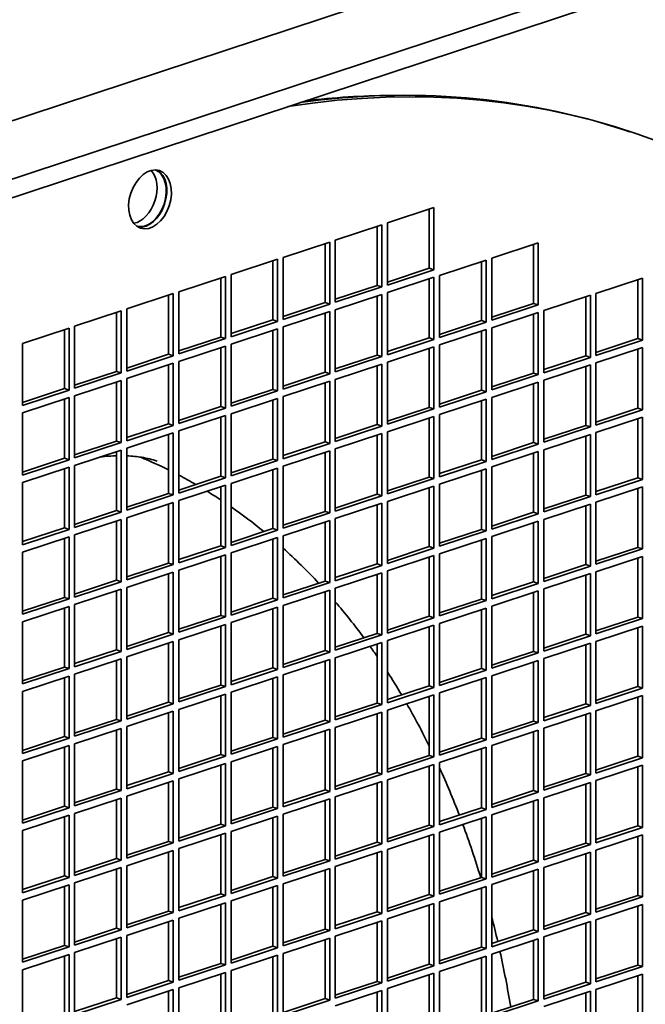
# Model space of a CAD drawing. Header units: millimetres. Extents: x 132 to 3320, y 40 to 2336.
# Tile 20 of 38: x 3038 to 3099, y 902 to 997. Entities that reach past the tile are written whole.
import ezdxf

# ---------------------------------------------------------------- set-up
doc = ezdxf.new("R2010")
doc.units = ezdxf.units.MM
doc.header["$LTSCALE"] = 8
doc.layers.add('Krawędzie widoczne(ISO)', color=7, linetype='Continuous', lineweight=35, true_color=0x262659)

msp = doc.modelspace()

# ---------------------------------------------------------------- linework, layer by layer
at = {"layer": 'Krawędzie widoczne(ISO)'}
for p, q in [((3220.946, 1048.28), (2938.329, 955.037)), ((3229.544, 1045.443), (2938.329, 949.363)), ((2950.548, 951.582), (3167.771, 1023.25)), ((3096.73, 986.711), (3097.183, 986.562)), ((3073.641, 977.689), (3078.167, 979.182)), ((3077.714, 973.395), (3077.714, 979.033)), ((3078.167, 979.182), (3078.167, 973.14)), ((3068.573, 976.017), (3073.098, 977.51)), ((3072.646, 973.612), (3072.646, 977.36)), ((3073.098, 977.51), (3073.098, 971.468)), ((3073.641, 971.647), (3073.641, 977.689)), ((3063.504, 974.344), (3068.03, 975.837)), ((3067.577, 973.427), (3067.577, 975.688)), ((3068.03, 975.837), (3068.03, 969.796)), ((3068.573, 969.975), (3068.573, 976.017)), ((3083.778, 974.267), (3088.304, 975.76)), ((3087.851, 971.665), (3087.851, 975.61)), ((3088.304, 975.76), (3088.304, 969.718)), ((3058.436, 972.672), (3062.961, 974.165)), ((3062.509, 972.853), (3062.509, 974.016)), ((3062.961, 974.165), (3062.961, 968.123)), ((3063.504, 968.303), (3063.504, 974.344)), ((3072.646, 971.617), (3072.646, 973.612)), ((3078.71, 972.594), (3083.235, 974.087)), ((3082.783, 972.754), (3082.783, 973.938)), ((3083.235, 974.087), (3083.235, 968.046)), ((3083.778, 968.225), (3083.778, 974.267)), ((3058.436, 966.63), (3058.436, 972.672)), ((3062.509, 968.273), (3062.509, 972.853)), ((3067.577, 969.945), (3067.577, 973.427)), ((3073.641, 971.946), (3077.714, 973.29)), ((3078.167, 973.14), (3073.641, 971.647)), ((3077.714, 973.29), (3077.714, 973.395)), ((3077.714, 973.29), (3078.167, 973.14)), ((3078.71, 966.553), (3078.71, 972.594)), ((3082.783, 968.195), (3082.783, 972.754)), ((3053.367, 971), (3057.893, 972.493)), ((3057.44, 971.902), (3057.44, 972.344)), ((3057.44, 966.601), (3057.44, 971.902)), ((3057.893, 972.493), (3057.893, 966.451)), ((3068.573, 970.273), (3072.646, 971.617)), ((3072.646, 971.617), (3073.098, 971.468)), ((3073.641, 970.922), (3078.167, 972.415)), ((3077.714, 966.523), (3077.714, 972.266)), ((3078.167, 972.415), (3078.167, 966.374)), ((3087.851, 969.867), (3087.851, 971.665)), ((3093.916, 970.844), (3098.441, 972.338)), ((3097.989, 967.998), (3097.989, 972.188)), ((3098.441, 972.338), (3098.441, 966.296)), ((3048.299, 969.327), (3052.824, 970.821)), ((3052.372, 970.578), (3052.372, 970.671)), ((3052.824, 970.821), (3052.824, 964.779)), ((3053.367, 964.958), (3053.367, 971)), ((3073.098, 971.468), (3068.573, 969.975)), ((3068.573, 969.25), (3073.098, 970.743)), ((3073.098, 970.743), (3073.098, 964.701)), ((3073.641, 964.88), (3073.641, 970.922)), ((3088.847, 969.172), (3093.373, 970.665)), ((3093.373, 970.665), (3093.373, 964.624)), ((3093.916, 964.803), (3093.916, 970.844)), ((3052.372, 964.928), (3052.372, 970.578)), ((3063.504, 968.601), (3067.577, 969.945)), ((3068.03, 969.796), (3063.504, 968.303)), ((3067.577, 969.945), (3068.03, 969.796)), ((3072.646, 964.851), (3072.646, 970.594)), ((3083.778, 968.524), (3087.851, 969.867)), ((3088.304, 969.718), (3083.778, 968.225)), ((3087.851, 969.867), (3088.304, 969.718)), ((3092.92, 970.094), (3092.92, 970.516)), ((3092.92, 964.773), (3092.92, 970.094)), ((3043.23, 967.655), (3047.756, 969.148)), ((3047.303, 968.886), (3047.303, 968.999)), ((3047.303, 963.256), (3047.303, 968.886)), ((3047.756, 969.148), (3047.756, 963.107)), ((3048.299, 963.286), (3048.299, 969.327)), ((3063.504, 967.578), (3068.03, 969.071)), ((3067.577, 963.178), (3067.577, 968.921)), ((3068.03, 969.071), (3068.03, 963.029)), ((3068.573, 963.208), (3068.573, 969.25)), ((3083.778, 967.5), (3088.304, 968.993)), ((3087.851, 963.101), (3087.851, 968.844)), ((3088.304, 968.993), (3088.304, 962.951)), ((3088.847, 963.131), (3088.847, 969.172)), ((3058.436, 966.929), (3062.509, 968.273)), ((3062.961, 968.123), (3058.436, 966.63)), ((3062.509, 968.273), (3062.961, 968.123)), ((3078.71, 966.851), (3082.783, 968.195)), ((3083.235, 968.046), (3078.71, 966.553)), ((3082.783, 968.195), (3083.235, 968.046)), ((3097.989, 966.445), (3097.989, 967.998)), ((3038.162, 965.983), (3042.687, 967.476)), ((3042.235, 966.826), (3042.235, 967.327)), ((3042.235, 961.584), (3042.235, 966.826)), ((3042.687, 967.476), (3042.687, 961.434)), ((3043.23, 961.614), (3043.23, 967.655)), ((3058.436, 965.905), (3062.961, 967.398)), ((3062.509, 961.506), (3062.509, 967.249)), ((3062.961, 967.398), (3062.961, 961.357)), ((3063.504, 961.536), (3063.504, 967.578)), ((3078.71, 965.828), (3083.235, 967.321)), ((3082.783, 961.428), (3082.783, 967.172)), ((3083.235, 967.321), (3083.235, 961.279)), ((3083.778, 961.458), (3083.778, 967.5)), ((3038.162, 959.941), (3038.162, 965.983)), ((3053.367, 965.257), (3057.44, 966.601)), ((3057.893, 966.451), (3053.367, 964.958)), ((3057.44, 966.601), (3057.893, 966.451)), ((3058.436, 959.864), (3058.436, 965.905)), ((3073.641, 965.179), (3077.714, 966.523)), ((3078.167, 966.374), (3073.641, 964.88)), ((3077.714, 966.523), (3078.167, 966.374)), ((3093.916, 965.101), (3097.989, 966.445)), ((3098.441, 966.296), (3093.916, 964.803)), ((3097.989, 966.445), (3098.441, 966.296)), ((3048.299, 963.584), (3052.372, 964.928)), ((3052.372, 964.928), (3052.824, 964.779)), ((3053.367, 964.233), (3057.893, 965.726)), ((3057.44, 959.834), (3057.44, 965.577)), ((3057.893, 965.726), (3057.893, 959.685)), ((3073.641, 964.155), (3078.167, 965.649)), ((3077.714, 959.756), (3077.714, 965.499)), ((3078.167, 965.649), (3078.167, 959.607)), ((3078.71, 959.786), (3078.71, 965.828)), ((3093.916, 964.078), (3098.441, 965.571)), ((3097.989, 959.679), (3097.989, 965.422)), ((3098.441, 965.571), (3098.441, 959.529)), ((3052.824, 964.779), (3048.299, 963.286)), ((3048.299, 962.561), (3052.824, 964.054)), ((3052.824, 964.054), (3052.824, 958.012)), ((3053.367, 958.191), (3053.367, 964.233)), ((3068.573, 963.507), (3072.646, 964.851)), ((3073.098, 964.701), (3068.573, 963.208)), ((3068.573, 962.483), (3073.098, 963.976)), ((3072.646, 964.851), (3073.098, 964.701)), ((3073.098, 963.976), (3073.098, 957.935)), ((3073.641, 958.114), (3073.641, 964.155)), ((3088.847, 963.429), (3092.92, 964.773)), ((3093.373, 964.624), (3088.847, 963.131)), ((3092.92, 964.773), (3093.373, 964.624)), ((3093.916, 958.036), (3093.916, 964.078)), ((3043.23, 961.912), (3047.303, 963.256)), ((3047.756, 963.107), (3043.23, 961.614)), ((3047.303, 963.256), (3047.756, 963.107)), ((3052.372, 958.162), (3052.372, 963.905)), ((3063.504, 961.835), (3067.577, 963.178)), ((3068.03, 963.029), (3063.504, 961.536)), ((3067.577, 963.178), (3068.03, 963.029)), ((3072.646, 958.084), (3072.646, 963.827)), ((3083.778, 961.757), (3087.851, 963.101)), ((3087.851, 963.101), (3088.304, 962.951)), ((3088.847, 962.406), (3093.373, 963.899)), ((3092.92, 958.006), (3092.92, 963.749)), ((3093.373, 963.899), (3093.373, 957.857)), ((3043.23, 960.889), (3047.756, 962.382)), ((3047.303, 956.489), (3047.303, 962.232)), ((3047.756, 962.382), (3047.756, 956.34)), ((3048.299, 956.519), (3048.299, 962.561)), ((3063.504, 960.811), (3068.03, 962.304)), ((3067.577, 956.412), (3067.577, 962.155)), ((3068.03, 962.304), (3068.03, 956.262)), ((3068.573, 956.442), (3068.573, 962.483)), ((3088.304, 962.951), (3083.778, 961.458)), ((3083.778, 960.733), (3088.304, 962.226)), ((3087.851, 956.334), (3087.851, 962.077)), ((3088.304, 962.226), (3088.304, 956.185)), ((3088.847, 956.364), (3088.847, 962.406)), ((3038.162, 960.24), (3042.235, 961.584)), ((3042.687, 961.434), (3038.162, 959.941)), ((3042.235, 961.584), (3042.687, 961.434)), ((3058.436, 960.162), (3062.509, 961.506)), ((3062.961, 961.357), (3058.436, 959.864)), ((3062.509, 961.506), (3062.961, 961.357)), ((3078.71, 960.085), (3082.783, 961.428)), ((3083.235, 961.279), (3078.71, 959.786)), ((3082.783, 961.428), (3083.235, 961.279)), ((3038.162, 959.216), (3042.687, 960.709)), ((3042.235, 954.817), (3042.235, 960.56)), ((3042.687, 960.709), (3042.687, 954.668)), ((3043.23, 954.847), (3043.23, 960.889)), ((3058.436, 959.139), (3062.961, 960.632)), ((3062.509, 954.739), (3062.509, 960.483)), ((3062.961, 960.632), (3062.961, 954.59)), ((3063.504, 954.769), (3063.504, 960.811)), ((3078.71, 959.061), (3083.235, 960.554)), ((3082.783, 954.662), (3082.783, 960.405)), ((3083.235, 960.554), (3083.235, 954.513)), ((3083.778, 954.692), (3083.778, 960.733)), ((3038.162, 953.175), (3038.162, 959.216)), ((3053.367, 958.49), (3057.44, 959.834)), ((3057.893, 959.685), (3053.367, 958.191)), ((3057.44, 959.834), (3057.893, 959.685)), ((3073.641, 958.412), (3077.714, 959.756)), ((3078.167, 959.607), (3073.641, 958.114)), ((3077.714, 959.756), (3078.167, 959.607)), ((3093.916, 958.335), (3097.989, 959.679)), ((3098.441, 959.529), (3093.916, 958.036)), ((3097.989, 959.679), (3098.441, 959.529)), ((3053.367, 957.466), (3057.893, 958.96)), ((3057.44, 953.067), (3057.44, 958.81)), ((3057.893, 958.96), (3057.893, 952.918)), ((3058.436, 953.097), (3058.436, 959.139)), ((3073.641, 957.389), (3078.167, 958.882)), ((3077.714, 952.99), (3077.714, 958.733)), ((3078.167, 958.882), (3078.167, 952.84)), ((3078.71, 953.019), (3078.71, 959.061)), ((3093.916, 957.311), (3098.441, 958.804)), ((3097.989, 952.912), (3097.989, 958.655)), ((3098.441, 958.804), (3098.441, 952.763)), ((3048.299, 956.818), (3052.372, 958.162)), ((3052.824, 958.012), (3048.299, 956.519)), ((3048.299, 955.794), (3052.824, 957.287)), ((3052.372, 958.162), (3052.824, 958.012)), ((3052.824, 957.287), (3052.824, 951.246)), ((3053.367, 951.425), (3053.367, 957.466)), ((3068.573, 956.74), (3072.646, 958.084)), ((3073.098, 957.935), (3068.573, 956.442)), ((3072.646, 958.084), (3073.098, 957.935)), ((3073.641, 951.347), (3073.641, 957.389)), ((3088.847, 956.663), (3092.92, 958.006)), ((3093.373, 957.857), (3088.847, 956.364)), ((3092.92, 958.006), (3093.373, 957.857)), ((3093.916, 951.27), (3093.916, 957.311)), ((3043.23, 955.146), (3047.303, 956.489)), ((3047.756, 956.34), (3043.23, 954.847)), ((3047.303, 956.489), (3047.756, 956.34)), ((3052.372, 951.395), (3052.372, 957.138)), ((3063.504, 955.068), (3067.577, 956.412)), ((3067.577, 956.412), (3068.03, 956.262)), ((3068.573, 955.717), (3073.098, 957.21)), ((3072.646, 951.317), (3072.646, 957.06)), ((3073.098, 957.21), (3073.098, 951.168)), ((3083.778, 954.99), (3087.851, 956.334)), ((3087.851, 956.334), (3088.304, 956.185)), ((3088.847, 955.639), (3093.373, 957.132)), ((3092.92, 951.24), (3092.92, 956.983)), ((3093.373, 957.132), (3093.373, 951.09)), ((3043.23, 954.122), (3047.756, 955.615)), ((3047.303, 949.723), (3047.303, 955.466)), ((3047.756, 955.615), (3047.756, 949.573)), ((3048.299, 949.753), (3048.299, 955.794)), ((3068.03, 956.262), (3063.504, 954.769)), ((3063.504, 954.044), (3068.03, 955.537)), ((3067.577, 949.645), (3067.577, 955.388)), ((3068.03, 955.537), (3068.03, 949.496)), ((3068.573, 949.675), (3068.573, 955.717)), ((3088.304, 956.185), (3083.778, 954.692)), ((3083.778, 953.967), (3088.304, 955.46)), ((3088.304, 955.46), (3088.304, 949.418)), ((3088.847, 949.597), (3088.847, 955.639)), ((3038.162, 953.473), (3042.235, 954.817)), ((3042.687, 954.668), (3038.162, 953.175)), ((3042.235, 954.817), (3042.687, 954.668)), ((3058.436, 953.396), (3062.509, 954.739)), ((3062.961, 954.59), (3058.436, 953.097)), ((3062.509, 954.739), (3062.961, 954.59)), ((3078.71, 953.318), (3082.783, 954.662)), ((3083.235, 954.513), (3078.71, 953.019)), ((3082.783, 954.662), (3083.235, 954.513)), ((3087.851, 949.567), (3087.851, 955.31)), ((3038.162, 952.45), (3042.687, 953.943)), ((3042.235, 948.05), (3042.235, 953.793)), ((3042.687, 953.943), (3042.687, 947.901)), ((3043.23, 948.08), (3043.23, 954.122)), ((3058.436, 952.372), (3062.961, 953.865)), ((3062.509, 947.973), (3062.509, 953.716)), ((3062.961, 953.865), (3062.961, 947.824)), ((3063.504, 948.003), (3063.504, 954.044)), ((3078.71, 952.294), (3083.235, 953.788)), ((3082.783, 947.895), (3082.783, 953.638)), ((3083.235, 953.788), (3083.235, 947.746)), ((3083.778, 947.925), (3083.778, 953.967)), ((3053.367, 951.723), (3057.44, 953.067)), ((3057.893, 952.918), (3053.367, 951.425)), ((3057.44, 953.067), (3057.893, 952.918)), ((3073.641, 951.646), (3077.714, 952.99)), ((3078.167, 952.84), (3073.641, 951.347)), ((3077.714, 952.99), (3078.167, 952.84)), ((3093.916, 951.568), (3097.989, 952.912)), ((3098.441, 952.763), (3093.916, 951.27)), ((3097.989, 952.912), (3098.441, 952.763)), ((3038.162, 946.408), (3038.162, 952.45)), ((3053.367, 950.7), (3057.893, 952.193)), ((3057.44, 946.301), (3057.44, 952.044)), ((3057.893, 952.193), (3057.893, 946.151)), ((3058.436, 946.33), (3058.436, 952.372)), ((3073.641, 950.622), (3078.167, 952.115)), ((3077.714, 946.223), (3077.714, 951.966)), ((3078.167, 952.115), (3078.167, 946.074)), ((3078.71, 946.253), (3078.71, 952.294)), ((3093.916, 950.545), (3098.441, 952.038)), ((3097.989, 946.145), (3097.989, 951.888)), ((3098.441, 952.038), (3098.441, 945.996)), ((3048.299, 950.051), (3052.372, 951.395)), ((3052.824, 951.246), (3048.299, 949.753)), ((3052.372, 951.395), (3052.824, 951.246)), ((3053.367, 944.658), (3053.367, 950.7)), ((3068.573, 949.974), (3072.646, 951.317)), ((3073.098, 951.168), (3068.573, 949.675)), ((3072.646, 951.317), (3073.098, 951.168)), ((3073.641, 944.581), (3073.641, 950.622)), ((3088.847, 949.896), (3092.92, 951.24)), ((3093.373, 951.09), (3088.847, 949.597)), ((3092.92, 951.24), (3093.373, 951.09)), ((3093.916, 944.503), (3093.916, 950.545)), ((3043.23, 948.379), (3047.303, 949.723)), ((3047.303, 949.723), (3047.756, 949.573)), ((3048.299, 949.028), (3052.824, 950.521)), ((3052.372, 944.628), (3052.372, 950.371)), ((3052.824, 950.521), (3052.824, 944.479)), ((3063.504, 948.301), (3067.577, 949.645)), ((3067.577, 949.645), (3068.03, 949.496)), ((3068.573, 948.95), (3073.098, 950.443)), ((3072.646, 944.551), (3072.646, 950.294)), ((3073.098, 950.443), (3073.098, 944.401)), ((3088.847, 948.872), (3093.373, 950.365)), ((3092.92, 944.473), (3092.92, 950.216)), ((3093.373, 950.365), (3093.373, 944.324)), ((3047.756, 949.573), (3043.23, 948.08)), ((3043.23, 947.355), (3047.756, 948.848)), ((3047.303, 942.956), (3047.303, 948.699)), ((3047.756, 948.848), (3047.756, 942.807)), ((3048.299, 942.986), (3048.299, 949.028)), ((3068.03, 949.496), (3063.504, 948.003)), ((3063.504, 947.278), (3068.03, 948.771)), ((3068.03, 948.771), (3068.03, 942.729)), ((3068.573, 942.908), (3068.573, 948.95)), ((3083.778, 948.224), (3087.851, 949.567)), ((3088.304, 949.418), (3083.778, 947.925)), ((3083.778, 947.2), (3088.304, 948.693)), ((3087.851, 949.567), (3088.304, 949.418)), ((3088.304, 948.693), (3088.304, 942.652)), ((3088.847, 942.831), (3088.847, 948.872)), ((3038.162, 946.707), (3042.235, 948.05)), ((3042.687, 947.901), (3038.162, 946.408)), ((3042.235, 948.05), (3042.687, 947.901)), ((3058.436, 946.629), (3062.509, 947.973)), ((3062.961, 947.824), (3058.436, 946.33)), ((3062.509, 947.973), (3062.961, 947.824)), ((3067.577, 942.878), (3067.577, 948.621)), ((3078.71, 946.551), (3082.783, 947.895)), ((3083.235, 947.746), (3078.71, 946.253)), ((3082.783, 947.895), (3083.235, 947.746)), ((3087.851, 942.801), (3087.851, 948.544)), ((3038.162, 945.683), (3042.687, 947.176)), ((3042.235, 941.284), (3042.235, 947.027)), ((3042.687, 947.176), (3042.687, 941.135)), ((3043.23, 941.314), (3043.23, 947.355)), ((3058.436, 945.605), (3062.961, 947.099)), ((3062.509, 941.206), (3062.509, 946.949)), ((3062.961, 947.099), (3062.961, 941.057)), ((3063.504, 941.236), (3063.504, 947.278)), ((3078.71, 945.528), (3083.235, 947.021)), ((3082.783, 941.129), (3082.783, 946.872)), ((3083.235, 947.021), (3083.235, 940.979)), ((3083.778, 941.158), (3083.778, 947.2)), ((3053.367, 944.957), (3057.44, 946.301)), ((3057.893, 946.151), (3053.367, 944.658)), ((3057.44, 946.301), (3057.893, 946.151)), ((3073.641, 944.879), (3077.714, 946.223)), ((3078.167, 946.074), (3073.641, 944.581)), ((3077.714, 946.223), (3078.167, 946.074)), ((3093.916, 944.802), (3097.989, 946.145)), ((3098.441, 945.996), (3093.916, 944.503)), ((3097.989, 946.145), (3098.441, 945.996)), ((3038.162, 939.641), (3038.162, 945.683)), ((3053.367, 943.933), (3057.893, 945.426)), ((3057.44, 939.534), (3057.44, 945.277)), ((3057.893, 945.426), (3057.893, 939.385)), ((3058.436, 939.564), (3058.436, 945.605)), ((3073.641, 943.856), (3078.167, 945.349)), ((3077.714, 939.456), (3077.714, 945.199)), ((3078.167, 945.349), (3078.167, 939.307)), ((3078.71, 939.486), (3078.71, 945.528)), ((3093.916, 943.778), (3098.441, 945.271)), ((3097.989, 939.379), (3097.989, 945.122)), ((3098.441, 945.271), (3098.441, 939.229)), ((3048.299, 943.285), (3052.372, 944.628)), ((3052.824, 944.479), (3048.299, 942.986)), ((3052.372, 944.628), (3052.824, 944.479)), ((3053.367, 937.892), (3053.367, 943.933)), ((3068.573, 943.207), (3072.646, 944.551)), ((3073.098, 944.401), (3068.573, 942.908)), ((3072.646, 944.551), (3073.098, 944.401)), ((3073.641, 937.814), (3073.641, 943.856)), ((3088.847, 943.129), (3092.92, 944.473)), ((3093.373, 944.324), (3088.847, 942.831)), ((3092.92, 944.473), (3093.373, 944.324)), ((3043.23, 941.612), (3047.303, 942.956)), ((3047.303, 942.956), (3047.756, 942.807)), ((3048.299, 942.261), (3052.824, 943.754)), ((3052.372, 937.862), (3052.372, 943.605)), ((3052.824, 943.754), (3052.824, 937.712)), ((3068.573, 942.183), (3073.098, 943.676)), ((3072.646, 937.784), (3072.646, 943.527)), ((3073.098, 943.676), (3073.098, 937.635)), ((3088.847, 942.106), (3093.373, 943.599)), ((3092.92, 937.706), (3092.92, 943.449)), ((3093.373, 943.599), (3093.373, 937.557)), ((3093.916, 937.736), (3093.916, 943.778)), ((3047.756, 942.807), (3043.23, 941.314)), ((3043.23, 940.589), (3047.756, 942.082)), ((3047.303, 936.189), (3047.303, 941.932)), ((3047.756, 942.082), (3047.756, 936.04)), ((3048.299, 936.219), (3048.299, 942.261)), ((3063.504, 941.535), (3067.577, 942.878)), ((3068.03, 942.729), (3063.504, 941.236)), ((3063.504, 940.511), (3068.03, 942.004)), ((3067.577, 942.878), (3068.03, 942.729)), ((3068.03, 942.004), (3068.03, 935.963)), ((3068.573, 936.142), (3068.573, 942.183)), ((3083.778, 941.457), (3087.851, 942.801)), ((3088.304, 942.652), (3083.778, 941.158)), ((3083.778, 940.433), (3088.304, 941.927)), ((3087.851, 942.801), (3088.304, 942.652)), ((3088.304, 941.927), (3088.304, 935.885)), ((3088.847, 936.064), (3088.847, 942.106)), ((3038.162, 939.94), (3042.235, 941.284)), ((3042.687, 941.135), (3038.162, 939.641)), ((3042.235, 941.284), (3042.687, 941.135)), ((3058.436, 939.862), (3062.509, 941.206)), ((3062.961, 941.057), (3058.436, 939.564)), ((3062.509, 941.206), (3062.961, 941.057)), ((3067.577, 936.112), (3067.577, 941.855)), ((3078.71, 939.785), (3082.783, 941.129)), ((3083.235, 940.979), (3078.71, 939.486)), ((3082.783, 941.129), (3083.235, 940.979)), ((3087.851, 936.034), (3087.851, 941.777)), ((3038.162, 938.916), (3042.687, 940.41)), ((3042.235, 934.517), (3042.235, 940.26)), ((3042.687, 940.41), (3042.687, 934.368)), ((3043.23, 934.547), (3043.23, 940.589)), ((3058.436, 938.839), (3062.961, 940.332)), ((3062.509, 934.44), (3062.509, 940.183)), ((3062.961, 940.332), (3062.961, 934.29)), ((3063.504, 934.469), (3063.504, 940.511)), ((3078.71, 938.761), (3083.235, 940.254)), ((3082.783, 934.362), (3082.783, 940.105)), ((3083.235, 940.254), (3083.235, 934.213)), ((3083.778, 934.392), (3083.778, 940.433)), ((3053.367, 938.19), (3057.44, 939.534)), ((3057.893, 939.385), (3053.367, 937.892)), ((3057.44, 939.534), (3057.893, 939.385)), ((3073.641, 938.113), (3077.714, 939.456)), ((3078.167, 939.307), (3073.641, 937.814)), ((3077.714, 939.456), (3078.167, 939.307)), ((3093.916, 938.035), (3097.989, 939.379)), ((3098.441, 939.229), (3093.916, 937.736)), ((3097.989, 939.379), (3098.441, 939.229)), ((3038.162, 932.875), (3038.162, 938.916)), ((3053.367, 937.167), (3057.893, 938.66)), ((3057.44, 932.767), (3057.44, 938.51)), ((3057.893, 938.66), (3057.893, 932.618)), ((3058.436, 932.797), (3058.436, 938.839)), ((3073.641, 937.089), (3078.167, 938.582)), ((3077.714, 932.69), (3077.714, 938.433)), ((3078.167, 938.582), (3078.167, 932.54)), ((3078.71, 932.72), (3078.71, 938.761)), ((3093.916, 937.011), (3098.441, 938.504)), ((3097.989, 932.612), (3097.989, 938.355)), ((3098.441, 938.504), (3098.441, 932.463)), ((3048.299, 936.518), (3052.372, 937.862)), ((3052.824, 937.712), (3048.299, 936.219)), ((3052.372, 937.862), (3052.824, 937.712)), ((3053.367, 931.125), (3053.367, 937.167)), ((3068.573, 936.44), (3072.646, 937.784)), ((3073.098, 937.635), (3068.573, 936.142)), ((3072.646, 937.784), (3073.098, 937.635)), ((3088.847, 936.363), (3092.92, 937.706)), ((3093.373, 937.557), (3088.847, 936.064)), ((3092.92, 937.706), (3093.373, 937.557)), ((3043.23, 934.846), (3047.303, 936.189)), ((3047.303, 936.189), (3047.756, 936.04)), ((3048.299, 935.494), (3052.824, 936.987)), ((3052.372, 931.095), (3052.372, 936.838)), ((3052.824, 936.987), (3052.824, 930.946)), ((3068.573, 935.417), (3073.098, 936.91)), ((3072.646, 931.017), (3072.646, 936.76)), ((3073.098, 936.91), (3073.098, 930.868)), ((3073.641, 931.047), (3073.641, 937.089)), ((3088.847, 935.339), (3093.373, 936.832)), ((3092.92, 930.94), (3092.92, 936.683)), ((3093.373, 936.832), (3093.373, 930.791)), ((3093.916, 930.97), (3093.916, 937.011)), ((3047.756, 936.04), (3043.23, 934.547)), ((3043.23, 933.822), (3047.756, 935.315)), ((3047.756, 935.315), (3047.756, 929.274)), ((3048.299, 929.453), (3048.299, 935.494)), ((3063.504, 934.768), (3067.577, 936.112)), ((3068.03, 935.963), (3063.504, 934.469)), ((3063.504, 933.744), (3068.03, 935.238)), ((3067.577, 936.112), (3068.03, 935.963)), ((3068.03, 935.238), (3068.03, 929.196)), ((3068.573, 929.375), (3068.573, 935.417)), ((3083.778, 934.69), (3087.851, 936.034)), ((3088.304, 935.885), (3083.778, 934.392)), ((3087.851, 936.034), (3088.304, 935.885)), ((3088.847, 929.297), (3088.847, 935.339)), ((3038.162, 933.173), (3042.235, 934.517)), ((3042.687, 934.368), (3038.162, 932.875)), ((3042.235, 934.517), (3042.687, 934.368)), ((3047.303, 929.423), (3047.303, 935.166)), ((3058.436, 933.096), (3062.509, 934.44)), ((3062.961, 934.29), (3058.436, 932.797)), ((3062.509, 934.44), (3062.961, 934.29)), ((3067.577, 929.345), (3067.577, 935.088)), ((3078.71, 933.018), (3082.783, 934.362)), ((3082.783, 934.362), (3083.235, 934.213)), ((3083.778, 933.667), (3088.304, 935.16)), ((3087.851, 929.268), (3087.851, 935.011)), ((3088.304, 935.16), (3088.304, 929.118)), ((3038.162, 932.15), (3042.687, 933.643)), ((3042.235, 927.751), (3042.235, 933.494)), ((3042.687, 933.643), (3042.687, 927.601)), ((3043.23, 927.78), (3043.23, 933.822)), ((3058.436, 932.072), (3062.961, 933.565)), ((3062.509, 927.673), (3062.509, 933.416)), ((3062.961, 933.565), (3062.961, 927.524)), ((3063.504, 927.703), (3063.504, 933.744)), ((3083.235, 934.213), (3078.71, 932.72)), ((3078.71, 931.995), (3083.235, 933.488)), ((3082.783, 927.595), (3082.783, 933.338)), ((3083.235, 933.488), (3083.235, 927.446)), ((3083.778, 927.625), (3083.778, 933.667)), ((3053.367, 931.424), (3057.44, 932.767)), ((3057.893, 932.618), (3053.367, 931.125)), ((3057.44, 932.767), (3057.893, 932.618)), ((3073.641, 931.346), (3077.714, 932.69)), ((3078.167, 932.54), (3073.641, 931.047)), ((3077.714, 932.69), (3078.167, 932.54)), ((3093.916, 931.268), (3097.989, 932.612)), ((3098.441, 932.463), (3093.916, 930.97)), ((3097.989, 932.612), (3098.441, 932.463)), ((3038.162, 926.108), (3038.162, 932.15)), ((3053.367, 930.4), (3057.893, 931.893)), ((3057.44, 926.001), (3057.44, 931.744)), ((3057.893, 931.893), (3057.893, 925.851)), ((3058.436, 926.031), (3058.436, 932.072)), ((3073.641, 930.322), (3078.167, 931.815)), ((3077.714, 925.923), (3077.714, 931.666)), ((3078.167, 931.815), (3078.167, 925.774)), ((3078.71, 925.953), (3078.71, 931.995)), ((3093.916, 930.245), (3098.441, 931.738)), ((3097.989, 925.845), (3097.989, 931.588)), ((3098.441, 931.738), (3098.441, 925.696)), ((3048.299, 929.751), (3052.372, 931.095)), ((3052.824, 930.946), (3048.299, 929.453)), ((3052.372, 931.095), (3052.824, 930.946)), ((3068.573, 929.674), (3072.646, 931.017)), ((3073.098, 930.868), (3068.573, 929.375)), ((3072.646, 931.017), (3073.098, 930.868)), ((3088.847, 929.596), (3092.92, 930.94)), ((3093.373, 930.791), (3088.847, 929.297)), ((3092.92, 930.94), (3093.373, 930.791)), ((3048.299, 928.728), (3052.824, 930.221)), ((3052.372, 924.328), (3052.372, 930.071)), ((3052.824, 930.221), (3052.824, 924.179)), ((3053.367, 924.358), (3053.367, 930.4)), ((3068.573, 928.65), (3073.098, 930.143)), ((3072.646, 924.251), (3072.646, 929.994)), ((3073.098, 930.143), (3073.098, 924.101)), ((3073.641, 924.281), (3073.641, 930.322)), ((3088.847, 928.572), (3093.373, 930.066)), ((3092.92, 924.173), (3092.92, 929.916)), ((3093.373, 930.066), (3093.373, 924.024)), ((3093.916, 924.203), (3093.916, 930.245)), ((3043.23, 928.079), (3047.303, 929.423)), ((3047.756, 929.274), (3043.23, 927.78)), ((3043.23, 927.055), (3047.756, 928.549)), ((3047.303, 929.423), (3047.756, 929.274)), ((3047.756, 928.549), (3047.756, 922.507)), ((3048.299, 922.686), (3048.299, 928.728)), ((3063.504, 928.001), (3067.577, 929.345)), ((3068.03, 929.196), (3063.504, 927.703)), ((3067.577, 929.345), (3068.03, 929.196)), ((3068.573, 922.608), (3068.573, 928.65)), ((3083.778, 927.924), (3087.851, 929.268)), ((3088.304, 929.118), (3083.778, 927.625)), ((3087.851, 929.268), (3088.304, 929.118)), ((3088.847, 922.531), (3088.847, 928.572)), ((3038.162, 926.407), (3042.235, 927.751)), ((3042.687, 927.601), (3038.162, 926.108)), ((3042.235, 927.751), (3042.687, 927.601)), ((3047.303, 922.656), (3047.303, 928.399)), ((3058.436, 926.329), (3062.509, 927.673)), ((3062.509, 927.673), (3062.961, 927.524)), ((3063.504, 926.978), (3068.03, 928.471)), ((3067.577, 922.579), (3067.577, 928.322)), ((3068.03, 928.471), (3068.03, 922.429)), ((3078.71, 926.252), (3082.783, 927.595)), ((3082.783, 927.595), (3083.235, 927.446)), ((3083.778, 926.9), (3088.304, 928.393)), ((3087.851, 922.501), (3087.851, 928.244)), ((3088.304, 928.393), (3088.304, 922.352)), ((3038.162, 925.383), (3042.687, 926.876)), ((3042.235, 920.984), (3042.235, 926.727)), ((3042.687, 926.876), (3042.687, 920.835)), ((3043.23, 921.014), (3043.23, 927.055)), ((3062.961, 927.524), (3058.436, 926.031)), ((3058.436, 925.306), (3062.961, 926.799)), ((3062.509, 920.906), (3062.509, 926.649)), ((3062.961, 926.799), (3062.961, 920.757)), ((3063.504, 920.936), (3063.504, 926.978)), ((3083.235, 927.446), (3078.71, 925.953)), ((3078.71, 925.228), (3083.235, 926.721)), ((3083.235, 926.721), (3083.235, 920.679)), ((3083.778, 920.859), (3083.778, 926.9)), ((3053.367, 924.657), (3057.44, 926.001)), ((3057.893, 925.851), (3053.367, 924.358)), ((3057.44, 926.001), (3057.893, 925.851)), ((3073.641, 924.579), (3077.714, 925.923)), ((3078.167, 925.774), (3073.641, 924.281)), ((3077.714, 925.923), (3078.167, 925.774)), ((3082.783, 920.829), (3082.783, 926.572)), ((3093.916, 924.502), (3097.989, 925.845)), ((3098.441, 925.696), (3093.916, 924.203)), ((3097.989, 925.845), (3098.441, 925.696)), ((3038.162, 919.342), (3038.162, 925.383)), ((3053.367, 923.633), (3057.893, 925.126)), ((3057.44, 919.234), (3057.44, 924.977)), ((3057.893, 925.126), (3057.893, 919.085)), ((3058.436, 919.264), (3058.436, 925.306)), ((3073.641, 923.556), (3078.167, 925.049)), ((3077.714, 919.156), (3077.714, 924.899)), ((3078.167, 925.049), (3078.167, 919.007)), ((3078.71, 919.186), (3078.71, 925.228)), ((3093.916, 923.478), (3098.441, 924.971)), ((3097.989, 919.079), (3097.989, 924.822)), ((3098.441, 924.971), (3098.441, 918.929)), ((3048.299, 922.985), (3052.372, 924.328)), ((3052.824, 924.179), (3048.299, 922.686)), ((3052.372, 924.328), (3052.824, 924.179)), ((3068.573, 922.907), (3072.646, 924.251)), ((3073.098, 924.101), (3068.573, 922.608)), ((3072.646, 924.251), (3073.098, 924.101)), ((3088.847, 922.829), (3092.92, 924.173)), ((3093.373, 924.024), (3088.847, 922.531)), ((3092.92, 924.173), (3093.373, 924.024)), ((3048.299, 921.961), (3052.824, 923.454)), ((3052.372, 917.562), (3052.372, 923.305)), ((3052.824, 923.454), (3052.824, 917.412)), ((3053.367, 917.592), (3053.367, 923.633)), ((3068.573, 921.883), (3073.098, 923.377)), ((3072.646, 917.484), (3072.646, 923.227)), ((3073.098, 923.377), (3073.098, 917.335)), ((3073.641, 917.514), (3073.641, 923.556)), ((3088.847, 921.806), (3093.373, 923.299)), ((3092.92, 917.407), (3092.92, 923.15)), ((3093.373, 923.299), (3093.373, 917.257)), ((3093.916, 917.436), (3093.916, 923.478)), ((3043.23, 921.312), (3047.303, 922.656)), ((3047.756, 922.507), (3043.23, 921.014)), ((3047.303, 922.656), (3047.756, 922.507)), ((3048.299, 915.919), (3048.299, 921.961)), ((3063.504, 921.235), (3067.577, 922.579)), ((3068.03, 922.429), (3063.504, 920.936)), ((3067.577, 922.579), (3068.03, 922.429)), ((3068.573, 915.842), (3068.573, 921.883)), ((3083.778, 921.157), (3087.851, 922.501)), ((3088.304, 922.352), (3083.778, 920.859)), ((3087.851, 922.501), (3088.304, 922.352)), ((3038.162, 919.64), (3042.235, 920.984)), ((3042.235, 920.984), (3042.687, 920.835)), ((3043.23, 920.289), (3047.756, 921.782)), ((3047.303, 915.89), (3047.303, 921.633)), ((3047.756, 921.782), (3047.756, 915.74)), ((3058.436, 919.563), (3062.509, 920.906)), ((3062.509, 920.906), (3062.961, 920.757)), ((3063.504, 920.211), (3068.03, 921.704)), ((3067.577, 915.812), (3067.577, 921.555)), ((3068.03, 921.704), (3068.03, 915.663)), ((3083.778, 920.134), (3088.304, 921.627)), ((3087.851, 915.734), (3087.851, 921.477)), ((3088.304, 921.627), (3088.304, 915.585)), ((3088.847, 915.764), (3088.847, 921.806)), ((3042.687, 920.835), (3038.162, 919.342)), ((3038.162, 918.617), (3042.687, 920.11)), ((3042.235, 914.217), (3042.235, 919.96)), ((3042.687, 920.11), (3042.687, 914.068)), ((3043.23, 914.247), (3043.23, 920.289)), ((3062.961, 920.757), (3058.436, 919.264)), ((3058.436, 918.539), (3062.961, 920.032)), ((3062.961, 920.032), (3062.961, 913.99)), ((3063.504, 914.17), (3063.504, 920.211)), ((3078.71, 919.485), (3082.783, 920.829)), ((3083.235, 920.679), (3078.71, 919.186)), ((3078.71, 918.461), (3083.235, 919.954)), ((3082.783, 920.829), (3083.235, 920.679)), ((3083.235, 919.954), (3083.235, 913.913)), ((3083.778, 914.092), (3083.778, 920.134)), ((3053.367, 917.89), (3057.44, 919.234)), ((3057.893, 919.085), (3053.367, 917.592)), ((3057.44, 919.234), (3057.893, 919.085)), ((3062.509, 914.14), (3062.509, 919.883)), ((3073.641, 917.813), (3077.714, 919.156)), ((3078.167, 919.007), (3073.641, 917.514)), ((3077.714, 919.156), (3078.167, 919.007)), ((3082.783, 914.062), (3082.783, 919.805)), ((3093.916, 917.735), (3097.989, 919.079)), ((3097.989, 919.079), (3098.441, 918.929)), ((3038.162, 912.575), (3038.162, 918.617)), ((3053.367, 916.867), (3057.893, 918.36)), ((3057.44, 912.467), (3057.44, 918.21)), ((3057.893, 918.36), (3057.893, 912.318)), ((3058.436, 912.497), (3058.436, 918.539)), ((3073.641, 916.789), (3078.167, 918.282)), ((3077.714, 912.39), (3077.714, 918.133)), ((3078.167, 918.282), (3078.167, 912.24)), ((3078.71, 912.42), (3078.71, 918.461)), ((3098.441, 918.929), (3093.916, 917.436)), ((3093.916, 916.711), (3098.441, 918.204)), ((3097.989, 912.312), (3097.989, 918.055)), ((3098.441, 918.204), (3098.441, 912.163)), ((3048.299, 916.218), (3052.372, 917.562)), ((3052.824, 917.412), (3048.299, 915.919)), ((3052.372, 917.562), (3052.824, 917.412)), ((3068.573, 916.14), (3072.646, 917.484)), ((3073.098, 917.335), (3068.573, 915.842)), ((3072.646, 917.484), (3073.098, 917.335)), ((3088.847, 916.063), (3092.92, 917.407)), ((3093.373, 917.257), (3088.847, 915.764)), ((3092.92, 917.407), (3093.373, 917.257)), ((3048.299, 915.194), (3052.824, 916.687)), ((3052.372, 910.795), (3052.372, 916.538)), ((3052.824, 916.687), (3052.824, 910.646)), ((3053.367, 910.825), (3053.367, 916.867)), ((3068.573, 915.117), (3073.098, 916.61)), ((3072.646, 910.718), (3072.646, 916.461)), ((3073.098, 916.61), (3073.098, 910.568)), ((3073.641, 910.747), (3073.641, 916.789)), ((3088.847, 915.039), (3093.373, 916.532)), ((3092.92, 910.64), (3092.92, 916.383)), ((3093.373, 916.532), (3093.373, 910.491)), ((3093.916, 910.67), (3093.916, 916.711)), ((3043.23, 914.546), (3047.303, 915.89)), ((3047.756, 915.74), (3043.23, 914.247)), ((3047.303, 915.89), (3047.756, 915.74)), ((3048.299, 909.153), (3048.299, 915.194)), ((3063.504, 914.468), (3067.577, 915.812)), ((3068.03, 915.663), (3063.504, 914.17)), ((3067.577, 915.812), (3068.03, 915.663)), ((3083.778, 914.391), (3087.851, 915.734)), ((3088.304, 915.585), (3083.778, 914.092)), ((3087.851, 915.734), (3088.304, 915.585)), ((3038.162, 912.874), (3042.235, 914.217)), ((3042.235, 914.217), (3042.687, 914.068)), ((3043.23, 913.522), (3047.756, 915.015)), ((3047.303, 909.123), (3047.303, 914.866)), ((3047.756, 915.015), (3047.756, 908.974)), ((3063.504, 913.445), (3068.03, 914.938)), ((3067.577, 909.045), (3067.577, 914.788)), ((3068.03, 914.938), (3068.03, 908.896)), ((3068.573, 909.075), (3068.573, 915.117)), ((3083.778, 913.367), (3088.304, 914.86)), ((3087.851, 908.968), (3087.851, 914.711)), ((3088.304, 914.86), (3088.304, 908.818)), ((3088.847, 908.998), (3088.847, 915.039)), ((3042.687, 914.068), (3038.162, 912.575)), ((3038.162, 911.85), (3042.687, 913.343)), ((3042.687, 913.343), (3042.687, 907.301)), ((3043.23, 907.481), (3043.23, 913.522)), ((3058.436, 912.796), (3062.509, 914.14)), ((3062.961, 913.99), (3058.436, 912.497)), ((3058.436, 911.772), (3062.961, 913.265)), ((3062.509, 914.14), (3062.961, 913.99)), ((3062.961, 913.265), (3062.961, 907.224)), ((3063.504, 907.403), (3063.504, 913.445)), ((3078.71, 912.718), (3082.783, 914.062)), ((3083.235, 913.913), (3078.71, 912.42)), ((3082.783, 914.062), (3083.235, 913.913)), ((3083.778, 907.325), (3083.778, 913.367)), ((3042.235, 907.451), (3042.235, 913.194)), ((3053.367, 911.124), (3057.44, 912.467)), ((3057.893, 912.318), (3053.367, 910.825)), ((3057.44, 912.467), (3057.893, 912.318)), ((3062.509, 907.373), (3062.509, 913.116)), ((3073.641, 911.046), (3077.714, 912.39)), ((3077.714, 912.39), (3078.167, 912.24)), ((3078.71, 911.695), (3083.235, 913.188)), ((3082.783, 907.295), (3082.783, 913.038)), ((3083.235, 913.188), (3083.235, 907.146)), ((3093.916, 910.968), (3097.989, 912.312)), ((3097.989, 912.312), (3098.441, 912.163)), ((3038.162, 905.808), (3038.162, 911.85)), ((3053.367, 910.1), (3057.893, 911.593)), ((3057.44, 905.701), (3057.44, 911.444)), ((3057.893, 911.593), (3057.893, 905.551)), ((3058.436, 905.731), (3058.436, 911.772)), ((3078.167, 912.24), (3073.641, 910.747)), ((3073.641, 910.022), (3078.167, 911.515)), ((3077.714, 905.623), (3077.714, 911.366)), ((3078.167, 911.515), (3078.167, 905.474)), ((3078.71, 905.653), (3078.71, 911.695)), ((3098.441, 912.163), (3093.916, 910.67)), ((3093.916, 909.945), (3098.441, 911.438)), ((3098.441, 911.438), (3098.441, 905.396)), ((3048.299, 909.451), (3052.372, 910.795)), ((3052.824, 910.646), (3048.299, 909.153)), ((3052.372, 910.795), (3052.824, 910.646)), ((3068.573, 909.374), (3072.646, 910.718)), ((3073.098, 910.568), (3068.573, 909.075)), ((3072.646, 910.718), (3073.098, 910.568)), ((3088.847, 909.296), (3092.92, 910.64)), ((3093.373, 910.491), (3088.847, 908.998)), ((3092.92, 910.64), (3093.373, 910.491)), ((3097.989, 905.546), (3097.989, 911.289)), ((3048.299, 908.428), (3052.824, 909.921)), ((3052.372, 904.029), (3052.372, 909.772)), ((3052.824, 909.921), (3052.824, 903.879)), ((3053.367, 904.058), (3053.367, 910.1)), ((3068.573, 908.35), (3073.098, 909.843)), ((3072.646, 903.951), (3072.646, 909.694)), ((3073.098, 909.843), (3073.098, 903.802)), ((3073.641, 903.981), (3073.641, 910.022)), ((3088.847, 908.273), (3093.373, 909.766)), ((3092.92, 903.873), (3092.92, 909.616)), ((3093.373, 909.766), (3093.373, 903.724)), ((3093.916, 903.903), (3093.916, 909.945)), ((3043.23, 907.779), (3047.303, 909.123)), ((3047.756, 908.974), (3043.23, 907.481)), ((3047.303, 909.123), (3047.756, 908.974)), ((3048.299, 902.386), (3048.299, 908.428)), ((3063.504, 907.702), (3067.577, 909.045)), ((3068.03, 908.896), (3063.504, 907.403)), ((3067.577, 909.045), (3068.03, 908.896)), ((3083.778, 907.624), (3087.851, 908.968)), ((3088.304, 908.818), (3083.778, 907.325)), ((3087.851, 908.968), (3088.304, 908.818)), ((3043.23, 906.756), (3047.756, 908.249)), ((3047.303, 902.356), (3047.303, 908.099)), ((3047.756, 908.249), (3047.756, 902.207)), ((3063.504, 906.678), (3068.03, 908.171)), ((3067.577, 902.279), (3067.577, 908.022)), ((3068.03, 908.171), (3068.03, 902.129)), ((3068.573, 902.309), (3068.573, 908.35)), ((3083.778, 906.6), (3088.304, 908.093)), ((3087.851, 902.201), (3087.851, 907.944)), ((3088.304, 908.093), (3088.304, 902.052)), ((3088.847, 902.231), (3088.847, 908.273)), ((3038.162, 906.107), (3042.235, 907.451)), ((3042.687, 907.301), (3038.162, 905.808)), ((3038.162, 905.083), (3042.687, 906.576)), ((3042.235, 907.451), (3042.687, 907.301)), ((3042.687, 906.576), (3042.687, 900.535)), ((3043.23, 900.714), (3043.23, 906.756)), ((3058.436, 906.029), (3062.509, 907.373)), ((3062.961, 907.224), (3058.436, 905.731)), ((3062.509, 907.373), (3062.961, 907.224)), ((3063.504, 900.636), (3063.504, 906.678)), ((3078.71, 905.952), (3082.783, 907.295)), ((3083.235, 907.146), (3078.71, 905.653)), ((3082.783, 907.295), (3083.235, 907.146)), ((3083.778, 900.559), (3083.778, 906.6)), ((3042.235, 900.684), (3042.235, 906.427)), ((3053.367, 904.357), (3057.44, 905.701)), ((3057.893, 905.551), (3053.367, 904.058)), ((3057.44, 905.701), (3057.893, 905.551)), ((3058.436, 905.006), (3062.961, 906.499)), ((3062.509, 900.606), (3062.509, 906.349)), ((3062.961, 906.499), (3062.961, 900.457)), ((3073.641, 904.279), (3077.714, 905.623)), ((3077.714, 905.623), (3078.167, 905.474)), ((3078.71, 904.928), (3083.235, 906.421)), ((3082.783, 900.529), (3082.783, 906.272)), ((3083.235, 906.421), (3083.235, 900.379)), ((3038.162, 899.042), (3038.162, 905.083)), ((3053.367, 903.333), (3057.893, 904.826)), ((3057.44, 898.934), (3057.44, 904.677)), ((3057.893, 904.826), (3057.893, 898.785)), ((3058.436, 898.964), (3058.436, 905.006)), ((3078.167, 905.474), (3073.641, 903.981)), ((3073.641, 903.256), (3078.167, 904.749)), ((3077.714, 898.857), (3077.714, 904.6)), ((3078.167, 904.749), (3078.167, 898.707)), ((3078.71, 898.886), (3078.71, 904.928)), ((3093.916, 904.202), (3097.989, 905.546)), ((3098.441, 905.396), (3093.916, 903.903)), ((3093.916, 903.178), (3098.441, 904.671)), ((3097.989, 905.546), (3098.441, 905.396)), ((3098.441, 904.671), (3098.441, 898.63)), ((3048.299, 902.685), (3052.372, 904.029)), ((3052.824, 903.879), (3048.299, 902.386)), ((3052.372, 904.029), (3052.824, 903.879)), ((3068.573, 902.607), (3072.646, 903.951)), ((3073.098, 903.802), (3068.573, 902.309)), ((3072.646, 903.951), (3073.098, 903.802)), ((3088.847, 902.529), (3092.92, 903.873)), ((3093.373, 903.724), (3088.847, 902.231)), ((3092.92, 903.873), (3093.373, 903.724)), ((3097.989, 898.779), (3097.989, 904.522)), ((3048.299, 901.661), (3052.824, 903.154)), ((3052.372, 897.262), (3052.372, 903.005)), ((3052.824, 903.154), (3052.824, 897.113)), ((3053.367, 897.292), (3053.367, 903.333)), ((3068.573, 901.584), (3073.098, 903.077)), ((3072.646, 897.184), (3072.646, 902.927)), ((3073.098, 903.077), (3073.098, 897.035)), ((3073.641, 897.214), (3073.641, 903.256)), ((3088.847, 901.506), (3093.373, 902.999)), ((3092.92, 897.107), (3092.92, 902.85)), ((3093.373, 902.999), (3093.373, 896.957)), ((3093.916, 897.136), (3093.916, 903.178)), ((3043.23, 901.012), (3047.303, 902.356)), ((3047.756, 902.207), (3043.23, 900.714)), ((3047.303, 902.356), (3047.756, 902.207)), ((3063.504, 900.935), (3067.577, 902.279)), ((3068.03, 902.129), (3063.504, 900.636)), ((3067.577, 902.279), (3068.03, 902.129)), ((3083.778, 900.857), (3087.851, 902.201)), ((3088.304, 902.052), (3083.778, 900.559)), ((3087.851, 902.201), (3088.304, 902.052))]:
    msp.add_line(p, q, dxfattribs=at)
for centre, major_axis, start_param, end_param in [((3050.561, 845.254), (46.621, 141.308), 2.345679, 6.614606), ((3050.109, 845.403), (46.621, 141.308), 0, 0.315683), ((3049.204, 845.702), (46.521, 141.004), 0.221355, 0.301487), ((3049.204, 980.43), (-0.902, -2.735), 0.348632, 2.792961), ((3050.109, 980.132), (0.902, 2.735), 3.174898, 6.24988), ((3050.109, 980.132), (-0.922, -2.796), 0.121547, 3.020046), ((3013.679, 857.422), (32.585, 98.764), 6.188162, 6.231039), ((3013.679, 857.422), (32.585, 98.764), 6.145453, 6.172162), ((3013.679, 857.422), (32.585, 98.764), 6.104872, 6.127146), ((3013.679, 857.422), (32.585, 98.764), 6.032025, 6.087919), ((3013.679, 857.422), (32.585, 98.764), 6.016078, 6.016179), ((3013.679, 857.422), (32.585, 98.764), 5.931964, 5.997823), ((3013.679, 857.422), (32.585, 98.764), 5.840664, 5.899505), ((3013.679, 857.422), (32.585, 98.764), 5.811855, 5.827439), ((3013.679, 857.422), (32.585, 98.764), 5.755547, 5.78884), ((3013.679, 857.422), (32.585, 98.764), 5.685469, 5.743099), ((3013.679, 857.422), (32.585, 98.764), 5.597854, 5.657224), ((3013.679, 857.422), (32.585, 98.764), 5.523343, 5.586431), ((3013.679, 857.422), (32.585, 98.764), 5.450822, 5.478483), ((3013.679, 857.422), (32.585, 98.764), 5.379783, 5.439992)]:
    msp.add_ellipse(centre, major_axis=major_axis, ratio=0.667513, start_param=start_param, end_param=end_param, dxfattribs=at)
msp.add_ellipse((3050.561, 979.982), major_axis=(0.922, 2.796), ratio=0.667513, dxfattribs=at)
msp.add_open_spline([(3047.303, 955.051), (3046.827, 955.039), (3046.301, 955.007), (3045.721, 954.944)], degree=3, dxfattribs=at)
msp.add_open_spline([(3051.242, 954.544), (3050.773, 954.698), (3050.292, 954.818), (3049.304, 954.974), (3048.839, 955.022), (3048.299, 955.044)], degree=3, knots=[5.824137, 5.824137, 5.824137, 5.824137, 5.932941, 5.932941, 6.0127868, 6.0127868, 6.0127868, 6.0127868], dxfattribs=at)

doc.saveas('drawing.dxf')
